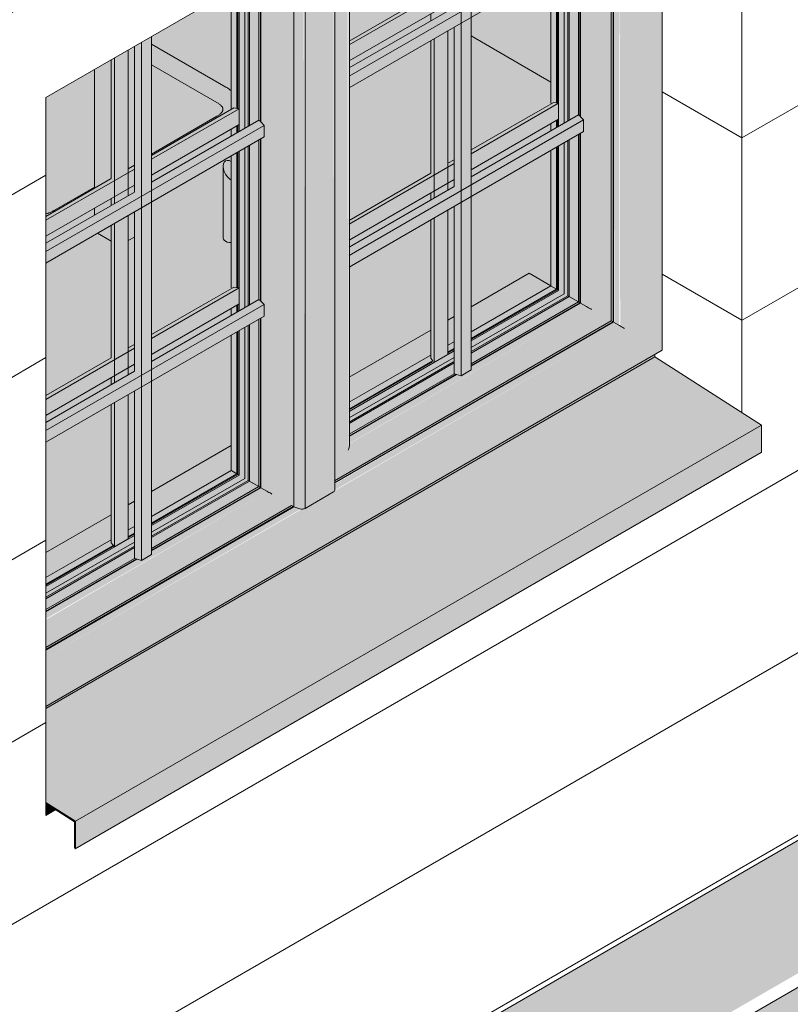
# Model space of a CAD drawing. Header units: centimetres. Extents: x 158 to 3412, y -108 to 53714.
# Tile 26 of 32: x 3110 to 3220, y 53010 to 53150. Entities that reach past the tile are written whole.
import ezdxf

# ---------------------------------------------------------------- set-up
doc = ezdxf.new("R2010")
doc.units = ezdxf.units.CM
for name, color, linetype, lineweight in [('A-FLOR', 7, 'Continuous', 5), ('A-FLOR-PATT', 7, 'Continuous', 5), ('A-GLAZ', 7, 'Continuous', 5), ('A-WALL', 7, 'Continuous', 50), ('A-WALL-PATT', 7, 'Continuous', 5), ('I-FURN', 7, 'Continuous', 5)]:
    doc.layers.add(name, color=color, linetype=linetype, lineweight=lineweight)

# ---------------------------------------------------------------- blocks, each defined once
blk = doc.blocks.new('ZZZ Meb Krzesło zwykłe ___FK_v04_0 - przykład-7073046-_3D_ Kopia 1 Kopia 1 Kopia 1')
at = {"layer": 'I-FURN', "color": 250, "true_color": 0x353c40}
for p, q in [((-902.48, 53140.57), (-913.05, 53146.68)), ((-913.05, 53143.74), (-903.75, 53138.37)), ((-903.75, 53136.42), (-913.05, 53131.05)), ((-921.19, 53126.36), (-927.12, 53122.93)), ((-927.17, 53122.87), (-926.93, 53122.97)), ((-926.75, 53122.97), (-926.88, 53122.99))]:
    blk.add_line(p, q, dxfattribs=at)
for points in [[(-901.69, 53140.02, 0), (-901.85, 53140.15, 0), (-902.02, 53140.28, 0), (-902.19, 53140.39, 0), (-902.36, 53140.5, 0), (-902.48, 53140.57, 0)], [(-902.89, 53137.4, 0), (-902.89, 53137.43, 0), (-902.9, 53137.46, 0), (-902.9, 53137.49, 0), (-902.91, 53137.52, 0), (-902.92, 53137.56, 0), (-902.94, 53137.6, 0), (-902.96, 53137.64, 0), (-902.98, 53137.69, 0), (-903.01, 53137.74, 0), (-903.05, 53137.79, 0), (-903.09, 53137.84, 0), (-903.14, 53137.9, 0), (-903.2, 53137.96, 0), (-903.26, 53138.02, 0), (-903.33, 53138.08, 0), (-903.41, 53138.15, 0), (-903.49, 53138.21, 0), (-903.58, 53138.27, 0), (-903.68, 53138.33, 0), (-903.75, 53138.37, 0)], [(-902.89, 53137.4, 0), (-902.89, 53137.37, 0), (-902.9, 53137.34, 0), (-902.9, 53137.31, 0), (-902.91, 53137.27, 0), (-902.92, 53137.24, 0), (-902.94, 53137.2, 0), (-902.96, 53137.15, 0), (-902.98, 53137.11, 0), (-903.01, 53137.06, 0), (-903.05, 53137.01, 0), (-903.09, 53136.95, 0), (-903.14, 53136.89, 0), (-903.2, 53136.83, 0), (-903.26, 53136.77, 0), (-903.33, 53136.71, 0), (-903.41, 53136.65, 0), (-903.49, 53136.59, 0), (-903.58, 53136.52, 0), (-903.68, 53136.46, 0), (-903.75, 53136.42, 0)], [(-928.08, 53122.6, 0), (-928.02, 53122.6, 0), (-927.96, 53122.6, 0), (-927.89, 53122.61, 0), (-927.81, 53122.63, 0), (-927.73, 53122.65, 0), (-927.65, 53122.67, 0), (-927.56, 53122.7, 0), (-927.47, 53122.74, 0), (-927.37, 53122.78, 0), (-927.27, 53122.82, 0), (-927.17, 53122.88, 0), (-927.1, 53122.92, 0)], [(-926.91, 53122.99, 0), (-927.05, 53122.96, 0), (-927.12, 53122.93, 0)]]:
    blk.add_polyline3d(points, dxfattribs=at)
blk = doc.blocks.new('Meb Stół prosty ___FK_04_1 - Stół prosty 2-9214470-_3D_ Kopia 1 Kopia 1 Kopia 1')
at = {"layer": 'I-FURN', "color": 250, "true_color": 0x353c40}
for p, q in [((-921.19, 53126.16), (-921.19, 53143.06)), ((-921.19, 53122.35), (-921.19, 53123.35)), ((-918.79, 53118.65), (-920.75, 53119.78)), ((-916.36, 53118.74), (-915.49, 53119.24))]:
    blk.add_line(p, q, dxfattribs=at)
blk = doc.blocks.new('Windows_S9000-Double-Vent-Window-with-Sashbars - O3 Windows_S9000-Double-Vent-Window-with-Sashbars 2-9090698-_3D_ Kopia 1 Kopia 1 Kopia 1')
at = {"layer": 'A-GLAZ', "true_color": 0x383e42}
for points in [[(-928.08, 53052.52), (-840.4, 53103.15), (-840.4, 53189.7), (-845.75, 53186.61), (-845.75, 53106.24), (-928.08, 53058.7), (-928.08, 53053.19)], [(-846.48, 53106.65), (-846.48, 53186.19), (-847.33, 53185.7), (-847.22, 53107.08), (-846.67, 53106.76)], [(-845.75, 53106.24), (-845.75, 53177.86), (-845.75, 53186.61), (-846.48, 53186.19), (-846.38, 53106.6), (-845.88, 53106.31)], [(-886.99, 53084.62), (-847.65, 53107.33), (-847.65, 53185.51), (-850.46, 53183.89), (-850.46, 53108.95), (-885.08, 53088.96), (-885.19, 53163.84), (-886.99, 53162.8), (-886.99, 53085.21)], [(-847.4, 53107.19), (-847.4, 53185.65), (-847.65, 53185.51), (-847.65, 53107.33)], [(-851.18, 53109.37), (-851.18, 53183.47), (-852.03, 53182.95), (-852.03, 53161.82), (-851.58, 53161.37), (-851.64, 53159.69), (-852.03, 53159.46), (-852.03, 53136.35), (-851.58, 53135.9), (-851.58, 53134.25), (-852.03, 53133.98), (-852.03, 53109.86), (-851.43, 53109.52)], [(-850.46, 53108.95), (-850.46, 53181.47), (-850.46, 53183.89), (-851.18, 53183.47), (-851.18, 53109.37), (-850.58, 53109.02)], [(-885.08, 53088.96), (-884.91, 53089.55), (-884.99, 53163.96), (-885.08, 53163.9), (-885.08, 53089.1)], [(-891.22, 53080.67), (-887.17, 53083.08), (-887.25, 53162.65), (-891.22, 53160.36), (-891.22, 53080.74)], [(-887.17, 53083.01), (-886.99, 53083.26), (-887.07, 53162.75), (-887.17, 53162.7), (-887.17, 53083.08)], [(-884.91, 53140.48), (-851.58, 53159.72), (-851.58, 53161.37), (-884.91, 53142.13)], [(-928.08, 53060.89), (-893.12, 53081.19), (-893.12, 53159.26), (-895.92, 53157.64), (-895.92, 53082.7), (-928.08, 53064.13), (-928.08, 53061.34)], [(-892.81, 53080.9), (-892.81, 53159.44), (-893.12, 53159.26), (-893.12, 53081.08), (-892.87, 53080.94)], [(-891.94, 53080.61), (-891.94, 53159.94), (-892.81, 53159.44), (-892.8, 53080.9), (-891.96, 53080.62)], [(-891.7, 53080.57), (-891.22, 53080.67), (-891.43, 53160.24), (-891.94, 53159.94), (-891.94, 53080.61), (-891.71, 53080.57)], [(-896.65, 53083.12), (-896.65, 53157.22), (-897.5, 53156.73), (-897.48, 53135.56), (-897.04, 53135.12), (-897.04, 53133.47), (-897.5, 53133.21), (-897.48, 53110.08), (-897.04, 53109.65), (-897.04, 53108), (-897.5, 53107.73), (-897.48, 53083.6), (-896.65, 53083.12)], [(-895.92, 53082.7), (-895.92, 53152.32), (-895.92, 53157.64), (-896.65, 53157.22), (-896.65, 53083.12), (-896.05, 53082.77)], [(-884.91, 53115), (-851.58, 53134.25), (-851.58, 53135.9), (-884.91, 53116.66)], [(-928.08, 53115.55), (-897.04, 53133.47), (-897.04, 53135.12), (-928.08, 53117.2), (-928.08, 53116.76)], [(-928.08, 53090.07), (-897.04, 53108), (-897.04, 53109.65), (-928.08, 53091.73), (-928.08, 53090.44)], [(-885.08, 53088.96), (-850.46, 53108.95), (-851.18, 53109.37), (-884.91, 53089.85), (-884.99, 53089.16)], [(-884.91, 53089.9), (-851.18, 53109.37), (-852.03, 53109.86), (-867.58, 53100.88), (-867.58, 53100.36), (-869.01, 53099.53), (-869.63, 53099.7), (-884.91, 53090.88), (-884.91, 53090.19)], [(-928.08, 53058.7), (-845.75, 53106.24), (-846.58, 53106.6), (-887.01, 53083.16), (-887.17, 53083.01), (-891.56, 53080.57), (-891.7, 53080.55), (-928.08, 53059.54), (-928.08, 53058.71)], [(-928.08, 53064.97), (-896.65, 53083.12), (-897.5, 53083.61), (-913.05, 53074.63), (-913.05, 53074.11), (-914.48, 53073.28), (-915.1, 53073.45), (-928.08, 53065.95), (-928.08, 53065.26)], [(-928.08, 53064.13), (-895.92, 53082.7), (-896.65, 53083.12), (-928.08, 53064.85), (-928.08, 53064.14)]]:
    blk.add_hatch(color=250, dxfattribs=at).paths.add_polyline_path(points)
h = blk.add_hatch(color=250, dxfattribs=at)
h.paths.add_polyline_path([(-852.11, 53109.9), (-852.11, 53133.94), (-852.32, 53133.82), (-852.32, 53110.03)])
h.paths.add_polyline_path([(-852.11, 53136.42), (-852.11, 53159.41), (-852.32, 53159.29), (-852.32, 53136.63)])
h.paths.add_polyline_path([(-852.11, 53161.9), (-852.11, 53182.94), (-852.32, 53182.8), (-852.32, 53162.11)])
at = {"layer": 'A-GLAZ', "true_color": 0xd7f2ff, "transparency": 33554496}
h = blk.add_hatch(color=7, dxfattribs=at)
h.paths.add_polyline_path([(-884.91, 53091.21), (-870.02, 53099.81), (-870.02, 53104.36), (-870.89, 53103.86), (-870.89, 53123.09), (-873.33, 53121.69), (-873.33, 53102.45), (-884.91, 53095.67), (-884.91, 53091.35)])
h.paths.add_polyline_path([(-867.58, 53101.21), (-852.32, 53110.03), (-852.32, 53133.82), (-856.26, 53131.54), (-856.34, 53112.26), (-867.58, 53105.68), (-867.58, 53101.52)])
h.paths.add_polyline_path([(-884.91, 53118.82), (-873.33, 53125.51), (-873.33, 53124.5), (-870.89, 53125.91), (-870.89, 53126.91), (-870.02, 53127.42), (-870.02, 53130.23), (-870.89, 53129.73), (-870.89, 53148.57), (-873.33, 53147.16), (-873.33, 53128.32), (-884.91, 53121.64), (-884.91, 53121.08)])
h.paths.add_polyline_path([(-867.58, 53128.82), (-856.26, 53135.36), (-856.18, 53134.4), (-852.32, 53136.63), (-852.32, 53159.29), (-856.26, 53157.01), (-856.26, 53138.17), (-867.58, 53131.64), (-867.58, 53131.08)])
h.paths.add_polyline_path([(-884.91, 53144.3), (-873.33, 53150.98), (-873.33, 53149.98), (-870.89, 53151.38), (-870.89, 53152.39), (-870.02, 53152.89), (-870.02, 53155.7), (-870.89, 53155.2), (-870.89, 53172.09), (-873.33, 53170.69), (-873.33, 53153.8), (-884.91, 53147.11), (-884.91, 53146.56)])
h.paths.add_polyline_path([(-867.58, 53154.3), (-856.26, 53160.83), (-856.18, 53159.87), (-852.32, 53162.11), (-852.34, 53182.8), (-856.26, 53180.54), (-856.26, 53163.65), (-867.58, 53157.11), (-867.58, 53155.19)])
h = blk.add_hatch(color=7, dxfattribs=at)
h.paths.add_polyline_path([(-856.26, 53141.29), (-856.26, 53157.01), (-867.58, 53150.48), (-867.58, 53147.83), (-856.49, 53141.42)])
h.paths.add_polyline_path([(-870.89, 53151.38), (-870.02, 53151.89), (-870.02, 53152.89), (-870.89, 53152.39)])
h.paths.add_polyline_path([(-875.63, 53152.47), (-873.33, 53153.8), (-873.33, 53170.69), (-884.91, 53163.95), (-884.91, 53157.83), (-883.82, 53157.2)])
h.paths.add_polyline_path([(-867.58, 53153.29), (-856.26, 53159.83), (-856.26, 53160.83), (-867.58, 53154.3), (-867.58, 53153.95)])
h.paths.add_polyline_path([(-870.89, 53155.2), (-870.02, 53155.7), (-870.02, 53172.6), (-870.89, 53172.09), (-870.89, 53155.86)])
h.paths.add_polyline_path([(-867.58, 53157.11), (-856.26, 53163.74), (-856.26, 53180.54), (-867.58, 53174), (-867.58, 53157.4)])
at = {"layer": 'A-GLAZ', "true_color": 0x383e42}
h = blk.add_hatch(color=250, dxfattribs=at)
h.paths.add_polyline_path([(-869.01, 53099.53), (-869.01, 53124.18), (-870.02, 53123.6), (-870.02, 53099.81), (-869.39, 53099.63)])
h.paths.add_polyline_path([(-869.01, 53125.83), (-869.01, 53149.65), (-870.02, 53149.07), (-870.02, 53126.41)])
h.paths.add_polyline_path([(-869.01, 53151.31), (-869.01, 53173.18), (-870.02, 53172.6), (-870.02, 53151.89)])
h = blk.add_hatch(color=250, dxfattribs=at)
h.paths.add_polyline_path([(-869.01, 53099.53), (-867.58, 53100.36), (-867.58, 53125), (-869.01, 53124.18), (-869.01, 53099.85)])
h.paths.add_polyline_path([(-869.01, 53125.83), (-867.58, 53126.66), (-867.58, 53150.48), (-869.01, 53149.65), (-869.01, 53126.99)])
h.paths.add_polyline_path([(-869.01, 53151.31), (-867.58, 53152.13), (-867.58, 53174), (-869.01, 53173.06), (-869.01, 53152.47)])
h = blk.add_hatch(color=250, dxfattribs=at)
h.paths.add_polyline_path([(-884.91, 53142.13), (-869.01, 53151.31), (-870.02, 53151.89), (-884.91, 53143.29), (-884.91, 53142.17)])
h.paths.add_polyline_path([(-867.58, 53152.13), (-851.58, 53161.37), (-852.39, 53162.06), (-867.58, 53153.29)])
at = {"layer": 'A-GLAZ', "true_color": 0xd7f2ff, "transparency": 33554496}
h = blk.add_hatch(color=7, dxfattribs=at)
h.paths.add_polyline_path([(-884.91, 53095.77), (-873.33, 53102.45), (-873.33, 53121.69), (-884.91, 53114.94), (-884.91, 53096.44)])
h.paths.add_polyline_path([(-870.89, 53103.86), (-870.02, 53104.36), (-870.02, 53123.6), (-870.89, 53123.09), (-870.89, 53106.6)])
h.paths.add_polyline_path([(-867.58, 53105.77), (-856.26, 53112.3), (-856.26, 53131.54), (-867.58, 53125), (-867.58, 53106.6)])
h.paths.add_polyline_path([(-884.91, 53117.82), (-873.33, 53124.5), (-873.33, 53125.51), (-884.91, 53118.82)])
h.paths.add_polyline_path([(-884.91, 53121.64), (-873.33, 53128.32), (-873.33, 53147.16), (-884.91, 53140.41), (-884.91, 53126.92)])
h.paths.add_polyline_path([(-870.89, 53125.91), (-870.02, 53126.41), (-870.02, 53127.42), (-870.89, 53126.91)])
h.paths.add_polyline_path([(-867.58, 53127.82), (-856.26, 53134.35), (-856.26, 53135.36), (-867.58, 53128.82)])
h.paths.add_polyline_path([(-870.89, 53129.73), (-870.02, 53130.23), (-870.02, 53149.07), (-870.89, 53148.57), (-870.89, 53135.9)])
h.paths.add_polyline_path([(-867.58, 53131.64), (-856.26, 53138.26), (-856.26, 53141.29), (-867.58, 53147.83), (-867.58, 53135.9)])
h.paths.add_polyline_path([(-884.91, 53143.29), (-873.33, 53149.98), (-873.33, 53150.98), (-884.91, 53144.3)])
h.paths.add_polyline_path([(-884.91, 53147.11), (-875.63, 53152.47), (-884.91, 53157.83), (-884.91, 53147.24)])
h = blk.add_hatch(color=7, dxfattribs=at)
h.paths.add_polyline_path([(-928.08, 53066.28), (-915.49, 53073.56), (-915.49, 53078.11), (-916.36, 53077.61), (-916.36, 53096.84), (-918.79, 53095.44), (-918.79, 53076.2), (-928.08, 53070.75), (-928.08, 53066.3)])
h.paths.add_polyline_path([(-913.05, 53074.96), (-897.79, 53083.78), (-897.79, 53107.57), (-901.73, 53105.29), (-901.81, 53086.01), (-913.05, 53079.43), (-913.05, 53075.74)])
h.paths.add_polyline_path([(-928.08, 53093.89), (-918.79, 53099.26), (-918.79, 53098.25), (-916.36, 53099.66), (-916.36, 53100.66), (-915.49, 53101.17), (-915.49, 53103.98), (-916.36, 53103.48), (-916.37, 53122.31), (-918.79, 53120.91), (-918.79, 53102.07), (-928.08, 53096.71), (-928.08, 53096.15)])
h.paths.add_polyline_path([(-913.05, 53102.57), (-901.73, 53109.11), (-901.65, 53108.15), (-897.79, 53110.38), (-897.79, 53133.04), (-901.73, 53130.76), (-901.73, 53130), (-902.28, 53130.14), (-902.71, 53129.9), (-902.86, 53129.33), (-902.82, 53118.94), (-902.52, 53118.64), (-902.01, 53118.47), (-901.73, 53118.45), (-901.73, 53111.92), (-913.05, 53105.39), (-913.05, 53104.83)])
h.paths.add_polyline_path([(-928.08, 53119.37), (-918.79, 53124.73), (-918.79, 53123.73), (-916.36, 53125.13), (-916.36, 53126.14), (-915.49, 53126.64), (-915.49, 53129.45), (-916.36, 53129.04), (-916.45, 53145.79), (-918.79, 53144.44), (-918.79, 53127.55), (-928.08, 53122.18), (-928.08, 53121.63)])
h.paths.add_polyline_path([(-913.05, 53128.05), (-901.73, 53134.58), (-901.65, 53133.62), (-897.79, 53135.86), (-897.79, 53156.57), (-901.73, 53154.29), (-901.73, 53137.4), (-913.05, 53130.86), (-913.05, 53130.31)])
at = {"layer": 'A-GLAZ', "true_color": 0x383e42}
h = blk.add_hatch(color=250, dxfattribs=at)
h.paths.add_polyline_path([(-897.57, 53083.65), (-897.57, 53107.69), (-897.79, 53107.57), (-897.79, 53083.78)])
h.paths.add_polyline_path([(-897.57, 53110.17), (-897.57, 53133.16), (-897.79, 53133.04), (-897.79, 53110.38)])
h.paths.add_polyline_path([(-897.57, 53135.65), (-897.57, 53156.69), (-897.79, 53156.57), (-897.79, 53135.86)])
at = {"layer": 'A-GLAZ', "true_color": 0xd7f2ff, "transparency": 33554496}
h = blk.add_hatch(color=7, dxfattribs=at)
h.paths.add_polyline_path([(-928.08, 53070.84), (-918.79, 53076.2), (-918.79, 53095.44), (-928.08, 53090.07), (-928.08, 53071.03)])
h.paths.add_polyline_path([(-916.36, 53077.61), (-915.49, 53078.11), (-915.49, 53097.35), (-916.36, 53096.84), (-916.36, 53081.18)])
h.paths.add_polyline_path([(-913.05, 53079.52), (-901.73, 53086.05), (-901.73, 53105.29), (-913.05, 53098.75), (-913.05, 53083.09)])
h.paths.add_polyline_path([(-928.08, 53092.89), (-918.79, 53098.25), (-918.79, 53099.26), (-928.08, 53093.89)])
h.paths.add_polyline_path([(-928.08, 53096.71), (-918.79, 53102.07), (-918.79, 53118.65), (-920.75, 53119.78), (-928.08, 53115.55), (-928.08, 53106.6)])
h.paths.add_polyline_path([(-916.36, 53099.66), (-915.49, 53100.16), (-915.49, 53101.17), (-916.36, 53100.66)])
h.paths.add_polyline_path([(-913.05, 53101.57), (-901.73, 53108.1), (-901.73, 53109.11), (-913.05, 53102.57)])
h.paths.add_polyline_path([(-916.36, 53103.48), (-915.49, 53103.98), (-915.49, 53119.24), (-916.36, 53118.74), (-916.36, 53109.65)])
h.paths.add_polyline_path([(-913.05, 53105.39), (-901.73, 53112.01), (-901.73, 53118.45), (-902.28, 53118.53), (-902.71, 53118.78), (-902.86, 53119.11), (-902.82, 53129.65), (-902.52, 53130.07), (-902.01, 53130.12), (-901.73, 53130.12), (-901.73, 53130.76), (-913.05, 53124.23), (-913.05, 53109.65)])
h.paths.add_polyline_path([(-928.08, 53118.36), (-921.19, 53122.35), (-921.19, 53123.35), (-928.08, 53119.37)])
h.paths.add_polyline_path([(-927.93, 53122.56), (-926.86, 53123.07), (-921.19, 53126.35), (-921.19, 53143.06), (-928.08, 53139.07), (-928.08, 53122.65)])
h.paths.add_polyline_path([(-913.05, 53127.04), (-901.73, 53133.58), (-901.73, 53134.58), (-913.05, 53128.05)])
h.paths.add_polyline_path([(-913.05, 53131.04), (-903.02, 53136.96), (-903.09, 53137.89), (-904.05, 53138.55), (-913.05, 53143.75), (-913.05, 53134.19)])
h.paths.add_polyline_path([(-903.02, 53137.91), (-903.02, 53137.97), (-903.05, 53137.94)])
h.paths.add_polyline_path([(-901.73, 53140), (-901.73, 53154.29), (-913.05, 53147.75), (-913.05, 53146.67), (-902.19, 53140.34)])
h = blk.add_hatch(color=7, dxfattribs=at)
h.paths.add_polyline_path([(-928.08, 53122.18), (-921.19, 53126.29), (-921.19, 53126.35), (-927.93, 53122.56), (-928.08, 53122.65), (-928.08, 53122.45)])
h.paths.add_polyline_path([(-927.82, 53122.49), (-927.82, 53122.53), (-927.56, 53122.56)])
h.paths.add_polyline_path([(-913.05, 53130.86), (-901.73, 53137.49), (-901.73, 53140), (-903.31, 53141.04), (-913.05, 53146.55), (-913.05, 53143.75), (-903.02, 53137.84), (-903.12, 53136.89), (-904.31, 53136.09), (-913.05, 53130.92)])
at = {"layer": 'A-GLAZ', "true_color": 0x383e42}
h = blk.add_hatch(color=250, dxfattribs=at)
h.paths.add_polyline_path([(-914.48, 53073.28), (-914.48, 53097.93), (-915.49, 53097.35), (-915.49, 53073.56), (-914.85, 53073.38)])
h.paths.add_polyline_path([(-914.48, 53099.58), (-914.48, 53123.4), (-915.49, 53122.72), (-915.49, 53100.16)])
h.paths.add_polyline_path([(-914.48, 53125.05), (-914.58, 53146.87), (-915.49, 53146.35), (-915.49, 53125.64)])
h = blk.add_hatch(color=250, dxfattribs=at)
h.paths.add_polyline_path([(-914.48, 53073.28), (-913.05, 53074.11), (-913.05, 53098.75), (-914.48, 53097.93), (-914.48, 53073.6)])
h.paths.add_polyline_path([(-914.48, 53099.58), (-913.05, 53100.41), (-913.05, 53124.23), (-914.48, 53123.4), (-914.48, 53100.74)])
h.paths.add_polyline_path([(-914.48, 53125.05), (-913.05, 53125.88), (-913.05, 53147.75), (-914.48, 53146.82), (-914.48, 53126.22)])
at = {"layer": 'A-GLAZ', "true_color": 0xd7f2ff, "transparency": 33554496}
h = blk.add_hatch(color=7, dxfattribs=at)
h.paths.add_polyline_path([(-918.79, 53118.65), (-918.8, 53120.91), (-920.75, 53119.78)])
h.paths.add_polyline_path([(-916.36, 53118.74), (-915.49, 53119.24), (-915.49, 53122.82), (-916.36, 53122.31), (-916.36, 53120.69)])
h.paths.add_polyline_path([(-921.19, 53122.35), (-918.79, 53123.73), (-918.79, 53124.73), (-921.19, 53123.35), (-921.19, 53122.72)])
h.paths.add_polyline_path([(-916.36, 53125.13), (-915.49, 53125.64), (-915.49, 53126.64), (-916.36, 53126.14)])
h.paths.add_polyline_path([(-921.19, 53126.16), (-918.79, 53127.65), (-918.79, 53144.44), (-921.19, 53143.06), (-921.19, 53126.29)])
h.paths.add_polyline_path([(-916.36, 53128.95), (-915.49, 53129.53), (-915.49, 53146.35), (-916.36, 53145.73), (-916.36, 53129.04)])
at = {"layer": 'A-GLAZ', "true_color": 0x383e42}
h = blk.add_hatch(color=250, dxfattribs=at)
h.paths.add_polyline_path([(-928.08, 53117.2), (-914.48, 53125.05), (-915.49, 53125.64), (-928.08, 53118.36)])
h.paths.add_polyline_path([(-913.05, 53125.88), (-897.04, 53135.12), (-897.86, 53135.81), (-913.05, 53127.04)])
h = blk.add_hatch(color=250, dxfattribs=at)
h.paths.add_polyline_path([(-884.91, 53116.66), (-869.01, 53125.83), (-870.02, 53126.41), (-884.91, 53117.82), (-884.91, 53116.69)])
h.paths.add_polyline_path([(-867.58, 53126.66), (-851.58, 53135.9), (-852.39, 53136.59), (-867.58, 53127.82)])
h = blk.add_hatch(color=250, dxfattribs=at)
h.paths.add_polyline_path([(-928.08, 53091.73), (-914.48, 53099.58), (-915.49, 53100.16), (-928.08, 53092.89)])
h.paths.add_polyline_path([(-913.05, 53100.41), (-897.04, 53109.65), (-897.86, 53110.34), (-913.05, 53101.57)])
h = blk.add_hatch(color=250, dxfattribs=at)
h.paths.add_polyline_path([(-884.91, 53090.97), (-869.73, 53099.73), (-870.16, 53099.73), (-884.91, 53091.21), (-884.91, 53091.01)])
h.paths.add_polyline_path([(-867.58, 53100.97), (-852.11, 53109.9), (-852.32, 53110.03), (-867.58, 53101.21)])
h = blk.add_hatch(color=250, dxfattribs=at)
h.paths.add_polyline_path([(-928.08, 53060.61), (-892.92, 53080.96), (-893.13, 53081.08), (-928.08, 53060.87)])
h.paths.add_polyline_path([(-886.99, 53084.33), (-847.4, 53107.19), (-847.65, 53107.33), (-886.99, 53084.62)])
h = blk.add_hatch(color=250, dxfattribs=at)
h.paths.add_polyline_path([(-928.08, 53059.54), (-891.82, 53080.58), (-892.81, 53080.89), (-928.08, 53060.4), (-928.08, 53059.76)])
h.paths.add_polyline_path([(-886.99, 53083.26), (-846.48, 53106.65), (-847.44, 53107.08), (-886.99, 53084.12), (-886.99, 53083.48)])
at = {"layer": 'A-GLAZ', "true_color": 0x787878}
for points in [[(-928.08, 53052.2), (-841.43, 53102.23), (-841.43, 53102.56), (-928.08, 53052.52)], [(-923.88, 53036.18), (-826.3, 53092.52), (-841.43, 53102.23), (-928.08, 53052.2), (-928.08, 53038.88), (-924.81, 53036.77)], [(-923.88, 53032.33), (-826.3, 53088.66), (-826.3, 53092.52), (-923.88, 53036.18), (-923.88, 53035.47)], [(-923.88, 53032.33), (-923.9, 53036.19), (-928.08, 53038.77), (-928.08, 53038.73), (-924.02, 53036.12), (-924.02, 53032.41), (-923.88, 53032.33)]]:
    blk.add_hatch(color=8, dxfattribs=at).paths.add_polyline_path(points)
at = {"layer": 'A-GLAZ', "true_color": 0x383e42}
h = blk.add_hatch(color=250, dxfattribs=at)
h.paths.add_polyline_path([(-928.08, 53066.04), (-915.2, 53073.48), (-915.49, 53073.56), (-928.08, 53066.2), (-928.08, 53066.1)])
h.paths.add_polyline_path([(-913.05, 53074.72), (-897.57, 53083.65), (-897.79, 53083.78), (-913.05, 53074.96)])
at = {"layer": 'A-GLAZ'}
for p, q in [((-840.4, 53189.7), (-840.4, 53103.15)), ((-847.33, 53185.7), (-847.33, 53107.15)), ((-847.65, 53185.51), (-847.65, 53107.33)), ((-847.4, 53185.65), (-847.4, 53107.19)), ((-847.4, 53107.19), (-847.4, 53185.65)), ((-869.01, 53099.53), (-869.01, 53173.18)), ((-867.58, 53100.36), (-867.58, 53174)), ((-884.91, 53089.55), (-884.91, 53164)), ((-886.99, 53083.25), (-886.99, 53162.8)), ((-884.93, 53142.12), (-851.58, 53161.37)), ((-892.81, 53080.9), (-892.81, 53159.44)), ((-891.22, 53080.67), (-891.22, 53160.36)), ((-884.93, 53140.47), (-851.58, 53159.72)), ((-852.32, 53159.29), (-852.32, 53136.63)), ((-852.11, 53136.42), (-852.11, 53159.41)), ((-852.11, 53159.41), (-852.11, 53136.42)), ((-852.03, 53136.35), (-852.03, 53159.46)), ((-897.79, 53156.57), (-897.79, 53135.86)), ((-897.57, 53135.65), (-897.57, 53156.69)), ((-897.57, 53156.69), (-897.57, 53135.65)), ((-897.5, 53135.57), (-897.5, 53156.73)), ((-884.93, 53143.28), (-870.02, 53151.89)), ((-870.02, 53149.07), (-870.02, 53126.41)), ((-914.48, 53073.28), (-914.48, 53146.93)), ((-913.05, 53074.11), (-913.05, 53147.75)), ((-915.49, 53146.35), (-915.49, 53125.64)), ((-913.05, 53127.04), (-897.79, 53135.86)), ((-897.79, 53135.86), (-897.57, 53135.65)), ((-897.48, 53135.56), (-897.04, 53135.12)), ((-884.95, 53116.63), (-851.58, 53135.9)), ((-867.58, 53127.82), (-852.32, 53136.63)), ((-852.32, 53136.63), (-852.11, 53136.42)), ((-852.03, 53136.35), (-851.58, 53135.9)), ((-851.58, 53135.9), (-851.58, 53134.25)), ((-928.08, 53117.2), (-897.04, 53135.12)), ((-897.04, 53135.12), (-897.04, 53133.47)), ((-884.95, 53114.98), (-851.58, 53134.25)), ((-852.11, 53109.9), (-852.11, 53133.94)), ((-852.11, 53133.94), (-852.11, 53109.9)), ((-852.03, 53109.86), (-852.03, 53133.98)), ((-928.08, 53115.55), (-897.04, 53133.47)), ((-897.79, 53133.04), (-897.79, 53110.38)), ((-897.57, 53110.17), (-897.57, 53133.16)), ((-897.57, 53133.16), (-897.57, 53110.17)), ((-897.5, 53110.1), (-897.5, 53133.21)), ((-852.32, 53133.82), (-852.32, 53110.03)), ((-928.08, 53118.36), (-915.49, 53125.64)), ((-884.95, 53117.79), (-870.02, 53126.41)), ((-915.49, 53122.82), (-915.49, 53100.16)), ((-870.02, 53123.6), (-870.02, 53099.81)), ((-913.05, 53101.57), (-897.79, 53110.38)), ((-897.79, 53110.38), (-897.57, 53110.17)), ((-928.08, 53091.73), (-897.04, 53109.65)), ((-897.48, 53110.08), (-897.04, 53109.65)), ((-897.04, 53109.65), (-897.04, 53108)), ((-852.32, 53110.03), (-867.58, 53101.21)), ((-867.58, 53100.97), (-852.11, 53109.9)), ((-852.11, 53109.9), (-867.58, 53100.97)), ((-867.58, 53100.88), (-852.03, 53109.86)), ((-852.11, 53109.9), (-852.32, 53110.03)), ((-852.03, 53109.86), (-852.11, 53109.9)), ((-851.18, 53109.37), (-852.03, 53109.86)), ((-928.08, 53090.07), (-897.04, 53108)), ((-897.79, 53107.57), (-897.79, 53083.78)), ((-897.57, 53083.65), (-897.57, 53107.69)), ((-897.57, 53107.69), (-897.57, 53083.65)), ((-897.5, 53083.61), (-897.5, 53107.73)), ((-847.65, 53107.33), (-887.01, 53084.61)), ((-847.65, 53107.33), (-847.4, 53107.19)), ((-847.4, 53107.19), (-887.01, 53084.32)), ((-847.4, 53107.19), (-887.01, 53084.32)), ((-847.33, 53107.15), (-887.01, 53084.24)), ((-847.4, 53107.19), (-847.33, 53107.15)), ((-847.33, 53107.15), (-846.48, 53106.65)), ((-840.4, 53103.15), (-928.08, 53052.52)), ((-841.43, 53102.23), (-928.08, 53052.2)), ((-841.43, 53102.56), (-841.43, 53102.23)), ((-841.43, 53102.23), (-826.3, 53092.52)), ((-867.58, 53100.36), (-869.01, 53099.53)), ((-928.08, 53092.89), (-915.49, 53100.16)), ((-870.02, 53099.81), (-884.93, 53091.2)), ((-884.93, 53090.95), (-869.73, 53099.73)), ((-869.73, 53099.73), (-884.93, 53090.95)), ((-884.93, 53090.87), (-869.63, 53099.7)), ((-869.01, 53099.53), (-870.02, 53099.81)), ((-915.49, 53097.35), (-915.49, 53073.56)), ((-826.3, 53092.52), (-923.88, 53036.18)), ((-826.3, 53092.52), (-826.3, 53088.66)), ((-923.9, 53032.28), (-826.32, 53088.62)), ((-897.79, 53083.78), (-913.05, 53074.96)), ((-913.05, 53074.72), (-897.57, 53083.65)), ((-897.57, 53083.65), (-913.05, 53074.72)), ((-913.05, 53074.63), (-897.5, 53083.61)), ((-897.57, 53083.65), (-897.79, 53083.78)), ((-897.5, 53083.61), (-897.57, 53083.65)), ((-896.65, 53083.12), (-897.5, 53083.61)), ((-887.17, 53083.01), (-891.22, 53080.67)), ((-893.12, 53081.08), (-928.08, 53060.89)), ((-892.89, 53080.93), (-928.08, 53060.61)), ((-892.89, 53080.93), (-928.08, 53060.61)), ((-892.8, 53080.9), (-928.08, 53060.52)), ((-892.87, 53080.94), (-893.13, 53081.09)), ((-891.94, 53080.61), (-892.81, 53080.9)), ((-913.05, 53074.11), (-914.48, 53073.28)), ((-915.49, 53073.56), (-928.08, 53066.28)), ((-928.08, 53066.04), (-915.2, 53073.48)), ((-915.2, 53073.48), (-928.08, 53066.04)), ((-928.08, 53065.95), (-915.1, 53073.45)), ((-915.1, 53073.45), (-915.49, 53073.56)), ((-914.48, 53073.28), (-915.1, 53073.45)), ((-923.88, 53036.18), (-928.08, 53038.88)), ((-928.08, 53038.73), (-924.02, 53036.12)), ((-924.02, 53036.12), (-924.02, 53032.41)), ((-923.88, 53032.33), (-923.88, 53036.18))]:
    blk.add_line(p, q, dxfattribs=at)
at = {"layer": 'A-GLAZ', "color": 250, "true_color": 0x353c40}
for p, q in [((-854.33, 53158.13), (-854.33, 53135.47)), ((-853.84, 53158.41), (-853.84, 53135.75)), ((-853.66, 53158.52), (-853.66, 53135.86)), ((-856.26, 53157.01), (-856.26, 53138.28)), ((-855.43, 53138.31), (-855.43, 53157.4)), ((-855.32, 53157.56), (-855.32, 53138.29)), ((-855.32, 53138.29), (-855.32, 53157.56)), ((-855.15, 53135), (-855.15, 53157.66)), ((-900.61, 53134.22), (-900.61, 53154.93)), ((-899.8, 53155.4), (-899.8, 53134.69)), ((-899.31, 53155.69), (-899.31, 53134.98)), ((-899.13, 53155.79), (-899.13, 53135.08)), ((-884.93, 53146.55), (-870.02, 53155.15)), ((-901.73, 53154.29), (-901.73, 53137.5)), ((-900.9, 53137.54), (-900.9, 53154.77)), ((-900.79, 53154.83), (-900.79, 53137.52)), ((-900.79, 53137.52), (-900.79, 53154.83)), ((-884.93, 53147.1), (-873.33, 53153.8)), ((-870.02, 53152.89), (-884.93, 53144.29)), ((-873.33, 53149.98), (-873.33, 53150.98)), ((-870.89, 53148.57), (-870.89, 53125.91)), ((-873.33, 53128.32), (-873.33, 53147.16)), ((-872.85, 53124.78), (-872.85, 53147.44)), ((-916.36, 53145.84), (-916.36, 53125.13)), ((-918.79, 53127.55), (-918.79, 53144.44)), ((-918.32, 53124), (-918.32, 53144.71)), ((-867.58, 53131.64), (-855.89, 53138.39)), ((-867.58, 53131.08), (-855.15, 53138.26)), ((-855.89, 53138.39), (-855.15, 53138.26)), ((-855.15, 53138.26), (-855.15, 53136)), ((-913.05, 53130.86), (-901.36, 53137.61)), ((-913.05, 53130.31), (-900.61, 53137.49)), ((-901.36, 53137.61), (-900.61, 53137.49)), ((-900.61, 53137.49), (-900.61, 53135.23)), ((-855.15, 53136), (-867.58, 53128.82)), ((-856.26, 53135.36), (-856.26, 53134.35)), ((-855.43, 53134.83), (-855.43, 53135.84)), ((-855.32, 53135.9), (-855.32, 53134.9)), ((-855.32, 53134.9), (-855.32, 53135.9)), ((-900.61, 53135.23), (-913.05, 53128.05)), ((-901.73, 53134.58), (-901.73, 53133.58)), ((-900.9, 53134.06), (-900.9, 53135.06)), ((-900.79, 53135.13), (-900.79, 53134.12)), ((-900.79, 53134.12), (-900.79, 53135.13)), ((-854.33, 53132.65), (-854.33, 53111.19)), ((-853.84, 53132.94), (-853.84, 53110.9)), ((-853.66, 53133.04), (-853.66, 53110.8)), ((-900.9, 53112.06), (-900.9, 53131.25)), ((-900.79, 53131.31), (-900.79, 53112.04)), ((-900.79, 53112.04), (-900.79, 53131.31)), ((-900.61, 53108.75), (-900.61, 53131.41)), ((-899.8, 53131.88), (-899.8, 53109.22)), ((-899.31, 53132.16), (-899.31, 53109.5)), ((-899.13, 53132.27), (-899.13, 53109.61)), ((-856.26, 53131.54), (-856.26, 53112.3)), ((-855.43, 53111.82), (-855.43, 53132)), ((-855.32, 53132), (-855.32, 53111.76)), ((-855.32, 53111.76), (-855.32, 53132)), ((-855.15, 53111.66), (-855.15, 53132.18)), ((-901.73, 53130.76), (-901.73, 53112.03)), ((-870.89, 53129.73), (-870.02, 53130.23)), ((-928.08, 53121.63), (-915.49, 53128.9)), ((-916.36, 53128.95), (-915.49, 53129.45)), ((-902.86, 53129.33), (-902.86, 53119.11)), ((-884.93, 53121.07), (-870.02, 53129.68)), ((-884.93, 53121.62), (-873.33, 53128.32)), ((-928.08, 53122.18), (-918.79, 53127.55)), ((-870.02, 53127.42), (-884.95, 53118.8)), ((-915.49, 53126.64), (-928.08, 53119.37)), ((-873.33, 53124.5), (-873.33, 53125.51)), ((-918.79, 53123.73), (-918.79, 53124.73)), ((-870.89, 53123.09), (-870.89, 53102.57)), ((-916.36, 53122.32), (-916.36, 53099.66)), ((-873.33, 53102.02), (-873.33, 53121.69)), ((-872.85, 53101.44), (-872.85, 53121.96)), ((-918.79, 53102.07), (-918.79, 53120.91)), ((-918.32, 53098.53), (-918.32, 53121.19)), ((-859.35, 53114.09), (-867.58, 53109.34)), ((-856.24, 53112.29), (-859.35, 53114.09)), ((-913.05, 53105.39), (-901.36, 53112.14)), ((-913.05, 53104.83), (-900.61, 53112.01)), ((-901.36, 53112.14), (-900.61, 53112.01)), ((-900.61, 53112.01), (-900.61, 53109.75)), ((-856.26, 53112.3), (-867.58, 53105.77)), ((-867.58, 53104.81), (-855.43, 53111.82)), ((-855.32, 53111.76), (-867.58, 53104.68)), ((-867.58, 53104.68), (-855.32, 53111.76)), ((-867.58, 53104.48), (-855.15, 53111.66)), ((-855.43, 53111.82), (-856.18, 53112.26)), ((-855.32, 53111.76), (-855.43, 53111.82)), ((-855.15, 53111.66), (-855.32, 53111.76)), ((-854.33, 53111.19), (-867.58, 53103.54)), ((-853.84, 53110.9), (-867.58, 53102.97)), ((-867.58, 53102.76), (-853.66, 53110.8)), ((-852.32, 53110.03), (-853.84, 53110.9)), ((-853.66, 53110.8), (-852.32, 53110.03)), ((-900.61, 53109.75), (-913.05, 53102.57)), ((-901.73, 53109.11), (-901.73, 53108.1)), ((-900.9, 53108.58), (-900.9, 53109.59)), ((-900.79, 53109.65), (-900.79, 53108.65)), ((-900.79, 53108.65), (-900.79, 53109.65)), ((-870.02, 53107.93), (-870.89, 53107.43)), ((-900.61, 53085.41), (-900.61, 53105.93)), ((-899.8, 53106.4), (-899.8, 53084.94)), ((-899.31, 53106.69), (-899.31, 53084.65)), ((-899.13, 53106.79), (-899.13, 53084.55)), ((-873.33, 53106.02), (-884.93, 53099.32)), ((-901.73, 53105.29), (-901.73, 53086.05)), ((-900.9, 53085.57), (-900.9, 53105.77)), ((-900.79, 53105.83), (-900.79, 53085.51)), ((-900.79, 53085.51), (-900.79, 53105.83)), ((-928.08, 53096.15), (-915.49, 53103.43)), ((-916.36, 53103.48), (-915.49, 53103.98)), ((-870.02, 53104.36), (-870.89, 53103.86)), ((-870.89, 53102.9), (-870.02, 53103.4)), ((-870.02, 53103.28), (-870.89, 53102.77)), ((-870.89, 53102.77), (-870.02, 53103.28)), ((-928.08, 53096.71), (-918.79, 53102.07)), ((-884.93, 53094.46), (-870.02, 53103.07)), ((-873.42, 53102.4), (-884.93, 53095.75)), ((-870.02, 53102.13), (-884.93, 53093.53)), ((-873.03, 53101.66), (-873.33, 53102.02)), ((-870.89, 53102.57), (-872.85, 53101.44)), ((-915.49, 53101.17), (-928.08, 53093.89)), ((-884.93, 53094.79), (-873.03, 53101.66)), ((-873.07, 53101.52), (-884.93, 53094.67)), ((-870.1, 53101.52), (-884.93, 53092.95)), ((-884.93, 53094.67), (-873.07, 53101.52)), ((-884.93, 53092.75), (-870.02, 53101.36)), ((-872.85, 53101.44), (-872.91, 53101.52)), ((-918.79, 53098.25), (-918.79, 53099.26)), ((-916.36, 53096.84), (-916.36, 53076.32)), ((-918.79, 53075.77), (-918.79, 53095.44)), ((-918.32, 53075.19), (-918.32, 53095.71)), ((-901.71, 53089.63), (-913.05, 53083.09)), ((-901.73, 53086.05), (-913.05, 53079.52)), ((-913.05, 53078.56), (-900.9, 53085.57)), ((-900.79, 53085.51), (-913.05, 53078.43)), ((-913.05, 53078.43), (-900.79, 53085.51)), ((-913.05, 53078.23), (-900.61, 53085.41)), ((-899.8, 53084.94), (-913.05, 53077.29)), ((-900.9, 53085.57), (-901.65, 53086.01)), ((-900.79, 53085.51), (-900.9, 53085.57)), ((-900.61, 53085.41), (-900.79, 53085.51)), ((-899.31, 53084.65), (-913.05, 53076.72)), ((-913.05, 53076.51), (-899.13, 53084.55)), ((-897.79, 53083.78), (-899.31, 53084.65)), ((-899.13, 53084.55), (-897.79, 53083.78)), ((-915.49, 53081.68), (-916.36, 53081.18)), ((-918.79, 53079.77), (-928.08, 53074.41)), ((-915.49, 53078.11), (-916.36, 53077.61)), ((-928.08, 53069.55), (-915.49, 53076.82)), ((-916.36, 53076.65), (-915.49, 53077.15)), ((-915.49, 53077.03), (-916.36, 53076.52)), ((-916.36, 53076.52), (-915.49, 53077.03)), ((-918.79, 53076.2), (-928.08, 53070.84)), ((-915.49, 53075.88), (-928.08, 53068.61)), ((-928.08, 53069.88), (-918.5, 53075.41)), ((-918.32, 53075.39), (-928.08, 53069.75)), ((-928.08, 53069.75), (-918.32, 53075.39)), ((-915.49, 53075.31), (-928.08, 53068.04)), ((-928.08, 53067.83), (-915.49, 53075.11)), ((-918.32, 53075.19), (-918.79, 53075.77)), ((-916.36, 53076.32), (-918.32, 53075.19))]:
    blk.add_line(p, q, dxfattribs=at)
for points in [[(-902.52, 53130.07, 0), (-902.71, 53129.9, 0), (-902.82, 53129.65, 0), (-902.86, 53129.33, 0), (-902.82, 53128.96, 0), (-902.71, 53128.57, 0), (-902.52, 53128.19, 0), (-902.28, 53127.84, 0), (-902.01, 53127.55, 0), (-901.71, 53127.34, 0)], [(-901.71, 53129.99, 0), (-902.01, 53130.12, 0), (-902.28, 53130.14, 0), (-902.52, 53130.07, 0)], [(-901.71, 53118.45, 0), (-902.01, 53118.47, 0), (-902.28, 53118.53, 0), (-902.52, 53118.64, 0), (-902.71, 53118.78, 0), (-902.82, 53118.94, 0), (-902.86, 53119.11, 0)], [(-856.18, 53112.26, 0), (-856.24, 53112.29, 0), (-856.26, 53112.3, 0)], [(-901.65, 53086.01, 0), (-901.71, 53086.04, 0), (-901.73, 53086.05, 0)]]:
    blk.add_polyline3d(points, dxfattribs=at)
at = {"layer": 'A-GLAZ'}
for points in [[(-850.46, 53108.95, 0), (-850.58, 53109.02, 0), (-850.72, 53109.11, 0), (-850.88, 53109.2, 0), (-851.03, 53109.29, 0), (-851.18, 53109.37, 0)], [(-846.48, 53106.65, 0), (-846.33, 53106.57, 0), (-846.18, 53106.48, 0), (-846.02, 53106.39, 0), (-845.88, 53106.31, 0), (-845.75, 53106.24, 0)], [(-885.08, 53088.96, 0), (-884.99, 53089.16, 0), (-884.93, 53089.36, 0), (-884.91, 53089.55, 0)], [(-826.3, 53088.66, 0), (-826.3, 53088.64, 0), (-826.31, 53088.63, 0), (-826.32, 53088.62, 0)], [(-895.92, 53082.7, 0), (-896.05, 53082.77, 0), (-896.19, 53082.86, 0), (-896.35, 53082.95, 0), (-896.5, 53083.04, 0), (-896.65, 53083.12, 0)], [(-886.99, 53083.25, 0), (-887.01, 53083.16, 0), (-887.07, 53083.08, 0), (-887.17, 53083.01, 0)], [(-891.22, 53080.67, 0), (-891.32, 53080.62, 0), (-891.44, 53080.59, 0), (-891.56, 53080.57, 0), (-891.7, 53080.57, 0), (-891.82, 53080.58, 0), (-891.94, 53080.61, 0)], [(-923.98, 53032.32, 0), (-923.97, 53032.3, 0), (-923.95, 53032.29, 0), (-923.93, 53032.28, 0), (-923.91, 53032.28, 0), (-923.9, 53032.28, 0), (-923.89, 53032.29, 0), (-923.88, 53032.31, 0), (-923.88, 53032.33, 0)]]:
    blk.add_polyline3d(points, dxfattribs=at)

msp = doc.modelspace()

# ---------------------------------------------------------------- hatches: boundary and pattern name
at = {"layer": 'A-FLOR-PATT'}
h = msp.add_hatch(dxfattribs=at)
h.set_pattern_fill('FP_9', color=256, style=0, pattern_type=2)
h.set_pattern_definition([(34.53, (-3185.433, 48602.59), (54.65546, -2.76055), [5.232, -48.277]), (357.108, (-3185.433, 48602.59), (-10.57283, 33.09258), [6.689, -48.036]), (107.719, (-3180.88, 48602.36), (44.08195, 30.3312), [3.997, -30.743]), (31.036, (-3185.433, 48611.39), (81.3234, -7.28202), [6.927, -76.194]), (101.392, (-3178.656, 48610.78), (71.2214, 42.855), [4.262, -46.883]), (354.883, (-3185.433, 48611.39), (71.22112, 42.8556), [6.804, -74.845]), (12.496, (-3177.813, 48609.19), (45.48409, -17.71315), [6.412, -59.166]), (338.723, (-3177.813, 48609.19), (18.54052, 31.90265), [5.966, -42.846]), (59.836, (-3174.023, 48607.714), (64.02532, 14.1891), [4.245, -32.653]), (23.894, (-3185.433, 48602.591), (0.926343, 14.645373), [5.819, -37.292, 5.819, -38.482, -43.805]), (23.894, (-3185.433, 48602.591), (0.926343, 14.645373), [-87.411, 5.819, -37.986]), (4.347, (-3185.433, 48602.591), (20.045418, 17.352294), [6.667, -22.275, 6.667, -41.596, -19.131]), (4.347, (-3185.433, 48602.591), (20.045418, 17.352294), [-77.206, 6.667, -12.464]), (339.806, (-3202.426, 48602.591), (40.677122, -0.9917), [6.026, -11.093, 6.026, -47.385, -70.872]), (339.806, (-3202.426, 48602.591), (40.677122, -0.9917), [-70.53, 6.026, -64.847]), (332.119, (-3210.046, 48602.59), (44.43888, 4.403954), [5.593, -15.063, 5.593, -27.33, -46.715]), (332.119, (-3210.046, 48602.59), (44.43888, 4.403954), [-53.58, 5.593, -41.122])])
h.paths.add_polyline_path([(2537.39, 52581.28), (2818.26, 52743.44), (2786.44, 52761.81), (2570.31, 52636.99), (2574.75, 52632.78), (2574.83, 52632.08), (2574.56, 52631.08), (2573.95, 52629.91), (2573.34, 52629.03), (2572.39, 52627.94), (2571.18, 52626.83), (2570.3, 52626.22), (2569.54, 52625.82), (2568.92, 52625.6), (2568.48, 52625.5), (2567.86, 52625.66), (2561.29, 52631.82), (2537.39, 52618.03), (1954.35, 52954.65), (1957.92, 52956.71), (1957.92, 52972.44), (1954.33, 52973.31), (1953.37, 52974.19), (1952.84, 52975.09), (1952.49, 52976.34), (1952.34, 52978.43), (1952.55, 52979.71), (1952.94, 52980.82), (1953.48, 52981.77), (1954.15, 52982.56), (1955.09, 52983.23), (1955.09, 52995.25), (1887.74, 52956.36), (2525.1, 52588.38)])
h.paths.add_polyline_path([(3040.08, 52871.51), (3400.1, 53079.37), (3332.54, 53118.28), (3332.54, 53097.96), (3329.71, 53096.33), (3329.71, 53079.18), (3332.84, 53077.27), (3329.33, 53075.25), (3333.81, 53071.02), (3333.88, 53070.32), (3333.61, 53069.32), (3333, 53068.15), (3332.65, 53067.6), (3331.23, 53065.95), (3330.24, 53065.07), (3329.36, 53064.45), (3328.6, 53064.05), (3327.97, 53063.84), (3327.54, 53063.74), (3326.91, 53063.9), (3320.34, 53070.06), (3004.72, 52887.84), (3007.55, 52886.2), (3011.09, 52888.25), (3035.83, 52873.96)])
at = {"layer": 'A-WALL', "true_color": 0x7f7f7f}
msp.add_hatch(color=8, dxfattribs=at).paths.add_polyline_path([(3113.83, 53037.01), (3115.24, 53037.83), (3113.83, 53038.73)])
at = {"layer": 'A-WALL-PATT'}
h = msp.add_hatch(dxfattribs=at)
h.set_pattern_fill('FP_3', color=256, style=0, pattern_type=2)
h.set_pattern_definition([(30, (-3801.877, 54968.172), (-8e-05, 25.924136), [])])
h.paths.add_polyline_path([(2982.06, 52895.61), (3313.9, 53087.21), (3313.9, 53270.23), (3314.07, 53271.25), (3314.75, 53272.26), (3315.97, 53273.12), (3332.54, 53282.78), (3332.54, 53296.47), (2982.06, 53094.13), (2982.06, 52897.25)])
h.paths.add_polyline_path([(3025.9, 52990.33), (3022.36, 52992.37), (3022.36, 53002.17), (3030.85, 53007.07), (3034.38, 53004.99), (3034.38, 52995.23), (3028.19, 52991.65)])
h.paths.add_polyline_path([(3029.09, 52996.75), (3029.1, 52996.82), (3029.08, 52996.82)])
h.paths.add_polyline_path([(3118.01, 53032.28), (3118.01, 53032.34), (3117.89, 53032.41), (3117.81, 53036.18), (3115.24, 53037.83), (3113.83, 53037.01), (3113.83, 53139.07), (3212.82, 53196.23), (3212.88, 53094.27), (3215.62, 53092.52), (3215.6, 53088.62), (3118.03, 53032.29)])
h.paths.add_polyline_path([(3323.9, 53092.98), (3332.54, 53097.96), (3332.54, 53271.13), (3323.9, 53266.08), (3323.9, 53094.61)])
h.paths.add_polyline_path([(3237.54, 53220.74), (3237.19, 53220.84), (3237.09, 53220.84), (3236.13, 53221.45), (3236.12, 53221.92), (3236.23, 53229.25), (3236.48, 53229.51), (3243.05, 53233.22), (3243.9, 53232.74), (3247.59, 53235.18), (3248.11, 53235.13), (3248.36, 53235.06), (3249.3, 53234.39), (3250.07, 53233.35), (3250.46, 53232.21), (3250.45, 53231.6), (3250.32, 53231.23), (3249.87, 53230.8), (3244.25, 53226.92), (3244.25, 53225.02), (3243.74, 53224.32), (3237.89, 53220.94)])
h = msp.add_hatch(dxfattribs=at)
h.set_pattern_fill('FP_11', color=256, style=0, pattern_type=2)
h.set_pattern_definition([(330, (3829.266, 58662.207), (22.45092, 12.96214), [])])
h.paths.add_polyline_path([(3212.82, 53094.31), (3212.82, 53196.23), (3201.51, 53189.7), (3201.51, 53103.15), (3200.48, 53102.56), (3200.48, 53102.23), (3207.13, 53097.96)])
at = {"layer": 'A-WALL-PATT', "true_color": 0x878581}
h = msp.add_hatch(color=252, dxfattribs=at)
h.paths.add_polyline_path([(2982.06, 52885.82), (3313.9, 53077.41), (3313.9, 53087.21), (2982.06, 52895.61), (2982.06, 52894.25)])
h.paths.add_polyline_path([(3323.9, 53083.18), (3329.71, 53086.53), (3329.71, 53096.33), (3323.9, 53092.98), (3323.9, 53086.27)])
h = msp.add_hatch(color=252, dxfattribs=at)
h.paths.add_polyline_path([(2987.84, 52880.03), (3319.04, 53071.29), (3313.9, 53076.19), (3313.9, 53077.41), (2982.06, 52885.82), (2982.06, 52883.37)])
h.paths.add_polyline_path([(3328.03, 53076.48), (3329.71, 53077.45), (3329.71, 53086.53), (3323.9, 53083.17), (3323.99, 53080.26), (3327.12, 53077.33)])

# ---------------------------------------------------------------- linework, layer by layer
at = {"layer": 'A-FLOR'}
msp.add_line((3320.37, 53070.07), (3004.72, 52887.84), dxfattribs=at)
at = {"layer": 'A-WALL', "lineweight": 5}
for p, q in [((3113.83, 53139.07), (3212.82, 53196.23)), ((3212.82, 53196.23), (3212.82, 53094.31)), ((3113.83, 53037.01), (3113.83, 53139.07)), ((2982.06, 52895.61), (3313.9, 53087.21)), ((3115.26, 53037.84), (3113.83, 53037.01))]:
    msp.add_line(p, q, dxfattribs=at)
at = {"layer": 'A-WALL', "color": 250, "lineweight": 5, "true_color": 0x353c40}
msp.add_line((3174.33, 53147.83), (3185.67, 53141.28), dxfattribs=at)

# ---------------------------------------------------------------- block references
at = {"layer": 'A-GLAZ', "color": 250, "true_color": 0x353c40}
msp.add_blockref('Windows_S9000-Double-Vent-Window-with-Sashbars - O3 Windows_S9000-Double-Vent-Window-with-Sashbars 2-9090698-_3D_ Kopia 1 Kopia 1 Kopia 1', (4041.91, 0), dxfattribs=at)
at = {"layer": 'I-FURN', "color": 250, "true_color": 0x353c40}
for name in ['ZZZ Meb Krzesło zwykłe ___FK_v04_0 - przykład-7073046-_3D_ Kopia 1 Kopia 1 Kopia 1', 'Meb Stół prosty ___FK_04_1 - Stół prosty 2-9214470-_3D_ Kopia 1 Kopia 1 Kopia 1']:
    msp.add_blockref(name, (4041.91, 0), dxfattribs=at)

doc.saveas('drawing.dxf')
